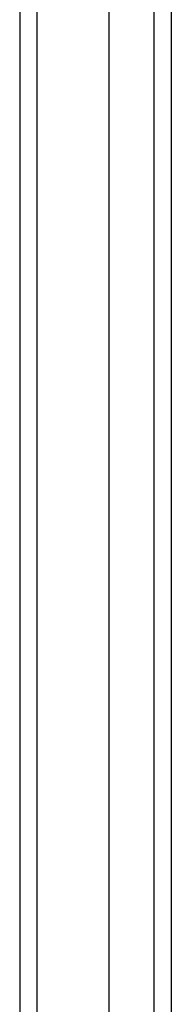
# Model space of a CAD drawing. Header units: inches. Extents: x 17 to 237, y 17 to 149.
# Tile 10 of 113: x 105.836 to 106.702, y 65.792 to 71.419. Entities that reach past the tile are written whole.
import ezdxf

# ---------------------------------------------------------------- set-up
doc = ezdxf.new("R2010")
doc.units = ezdxf.units.IN
doc.header["$MEASUREMENT"] = 0
doc.layers.add('Visible Edges(ANSI)', color=7, linetype='Continuous', lineweight=25)
doc.layers.add('Visible Tangent Edges(ANSI)', color=7, linetype='Continuous', lineweight=25)

msp = doc.modelspace()

# ---------------------------------------------------------------- linework, layer by layer
at = {"layer": 'Visible Edges(ANSI)'}
for p, q in [((105.8357, 108.0672), (105.8357, 60.2652)), ((106.3475, 61.0633), (106.3475, 107.2691)), ((106.7018, 107.2691), (106.7018, 61.0633))]:
    msp.add_line(p, q, dxfattribs=at)
at = {"layer": 'Visible Tangent Edges(ANSI)'}
for p, q in [((105.9347, 60.2652), (105.9347, 108.0672)), ((106.6028, 107.3991), (106.6028, 60.9333))]:
    msp.add_line(p, q, dxfattribs=at)

doc.saveas('drawing.dxf')
